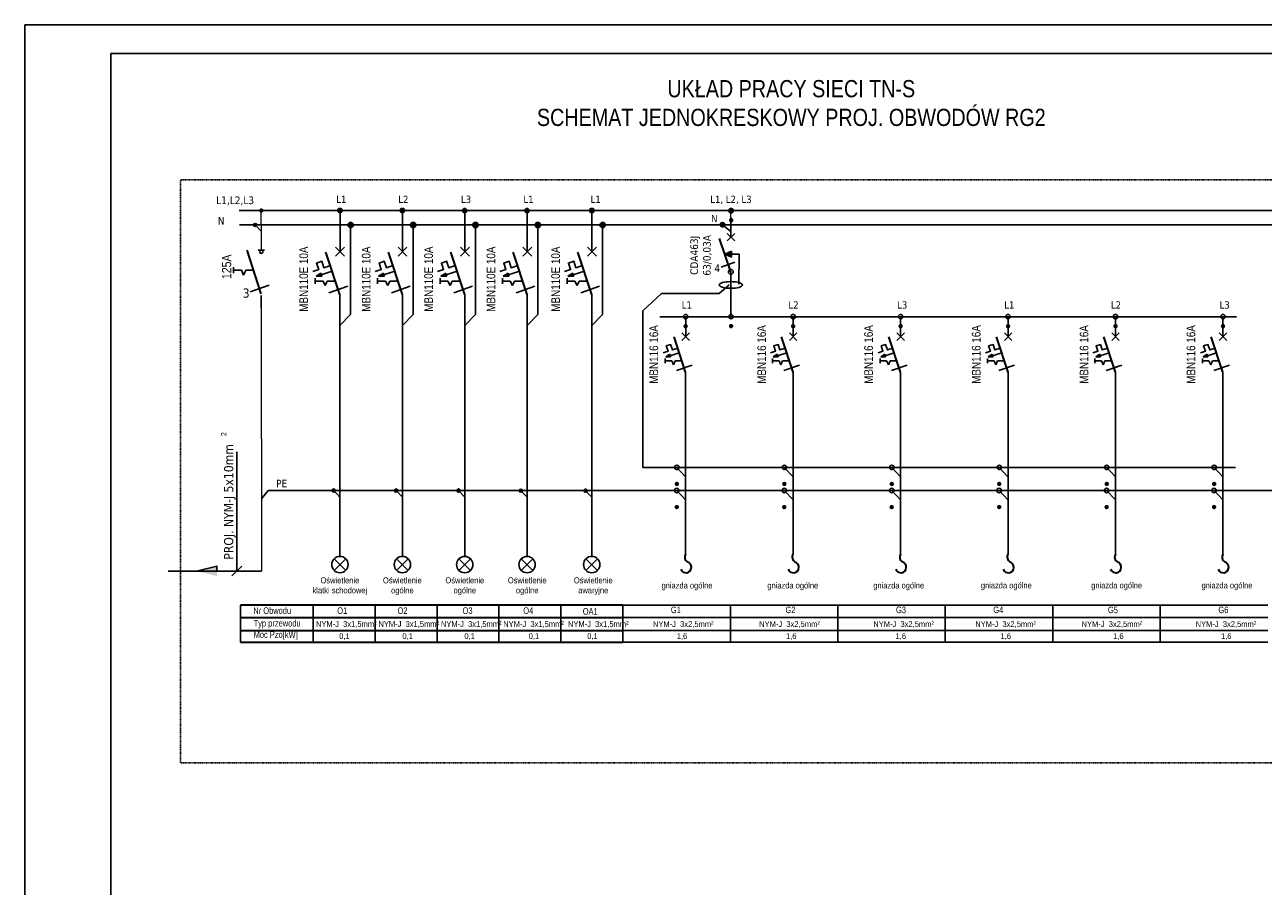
# Model space of a CAD drawing. Header units: millimetres. Extents: x 304 to 148940, y -18 to 215742.
# Tile 23 of 33: x 57120 to 78685, y 163087 to 178094. Entities that reach past the tile are written whole.
import ezdxf

# ---------------------------------------------------------------- set-up
doc = ezdxf.new("R2010")
doc.units = ezdxf.units.MM
doc.linetypes.add('1', pattern=[8, 4, -4])
doc.layers.add('CP_LINENORM', color=251, linetype='Continuous', lineweight=25)
doc.layers.add('\xa0♦EL - Gniazda', color=255, linetype='Continuous', lineweight=35)
doc.layers.add('LINIE-ELEKTR.', color=1, linetype='Continuous')
doc.styles.add('Proxy_27B6', font='ARIALN.TTF', dxfattribs={"height": 3})
doc.styles.add('Proxy_27BA', font='ARIALN.TTF', dxfattribs={"height": 3})
doc.styles.add('Proxy_27BC', font='ARIALN.TTF', dxfattribs={"height": 3})
doc.styles.get("Standard").update_dxf_attribs({"font": 'ARIALN.TTF'})
doc.styles.add('Style-Tahoma', font='ARIALN.TTF')
doc.styles.add('tahoma', font='ARIALN.TTF')

# ---------------------------------------------------------------- blocks, each defined once
blk = doc.blocks.new('OŚWIETLENIE')
for points in [[(9.5, -22.9), (-9.5, -3.9)], [(-9.5, -22.9), (9.5, -3.9)]]:
    blk.add_lwpolyline(points)
blk.add_circle((0, -13.4), 13.4)
blk = doc.blocks.new('WYŁĄCZNIK INSTALACYJNY 1F')
blk.add_hatch(color=256).paths.add_polyline_path([(-26.5, -62.8), (-33.1, -67.3), (-25.1, -67.3), (-25.8, -65)])
for points in [[(0, -33.3), (0, 0)], [(6.2, -39.6), (-6.2, -27.1)], [(6.2, -27.1), (-6.2, -39.6)], [(-37.8, -60.6), (-29.5, -57.8), (-32.5, -48.9), (-25.2, -46.5), (-22.2, -55.4), (-13.2, -52.4)], [(-10.7, -60.3), (-33.2, -67.4)], [(-26.5, -62.8), (-33.1, -67.3)], [(-25.1, -67.3), (-33.1, -67.3)], [(-25.8, -65), (-26.5, -62.8)], [(-25.1, -67.3), (-25.8, -65)], [(-34.4, -69.8), (-34.4, -77.9)], [(-34.4, -73.9), (-23.4, -73.9)], [(-23.4, -73.9), (-20.5, -80.3)], [(-17.7, -73.9), (-20.5, -80.3)], [(-17.7, -73.9), (-6.3, -73.9)], [(-15.4, -90.2), (10.7, -81)], [(-15.3, -90.2), (10.7, -81)], [(-0.1, -92.6), (-0.1, -112.7)]]:
    blk.add_lwpolyline(points)
at = {"lineweight": 30}
blk.add_lwpolyline([(-0.1, -92.6), (-19.5, -33.7)], dxfattribs=at)
blk = doc.blocks.new('W1')
at = {"layer": '\xa0♦EL - Gniazda', "color": 7, "linetype": 'Continuous'}
for centre, radius, start, end in [((-4, 167), 69.9, 20.7942, 253.5889), ((-62, 38), 72.5, 328.4055, 58.4679)]:
    blk.add_arc(centre, radius, start, end, dxfattribs=at)
blk = doc.blocks.new('WYŁĄCZNIK RÓŻNICOWOPRĄDOWY')
blk.add_hatch(color=256).paths.add_polyline_path([(-10.2, 94.4), (1, 99.4), (1, 89.6)])
for points in [[(0, 122.6), (0, 156)], [(6.4, 129.2), (-6.1, 116.7)], [(6.4, 116.7), (-6.1, 129.2)], [(-10.2, 94.4), (1, 99.4)], [(13.7, 44.3), (13.7, 94.4), (-10.2, 94.4)], [(1, 94.4), (-10.2, 94.4)], [(1, 89.6), (-10.2, 94.4)], [(2.8, 94.4), (-8.5, 94.4)], [(1, 89.6), (1, 99.4)], [(-16.5, 72.3), (6.5, 81)], [(0, 64.8), (0, 0)]]:
    blk.add_lwpolyline(points)
at = {"lineweight": 30}
blk.add_lwpolyline([(0, 64.8), (-19.4, 120.9)], dxfattribs=at)
blk.add_circle((0, 64.8), 4.08)
blk.add_ellipse((0, 42.7), major_axis=(-19.6, 0), ratio=0.287389)

msp = doc.modelspace()

# ---------------------------------------------------------------- hatches: boundary and pattern name
h = msp.add_hatch(color=256)
edge = h.paths.add_edge_path()
edge.add_arc((61239, 174858), 38.3, 0, 360)
h = msp.add_hatch(color=256)
edge = h.paths.add_edge_path()
edge.add_arc((62608, 174858), 38.3, 0, 360)
h = msp.add_hatch(color=256)
edge = h.paths.add_edge_path()
edge.add_arc((63696, 174858), 38.3, 0, 360)
h = msp.add_hatch(color=256)
edge = h.paths.add_edge_path()
edge.add_arc((64781, 174857), 38.3, 0, 360)
h = msp.add_hatch(color=256)
edge = h.paths.add_edge_path()
edge.add_arc((65867, 174857), 38.3, 0, 360)
h = msp.add_hatch(color=256)
edge = h.paths.add_edge_path()
edge.add_arc((66994, 174858), 38.3, 0, 360)
h = msp.add_hatch(color=256)
edge = h.paths.add_edge_path()
edge.add_arc((69417, 174856), 38.3, 359.8831, 719.8831)
at = {"extrusion": (0, 0.002649, 0.999996)}
h = msp.add_hatch(color=256, dxfattribs=at)
edge = h.paths.add_edge_path()
edge.add_arc((69421, 174690), 38.3, 0, 360)
h = msp.add_hatch(color=256, dxfattribs=at)
edge = h.paths.add_edge_path()
edge.add_arc((69421, 174690), 38.3, 0, 360)
h = msp.add_hatch(color=256, dxfattribs=at)
edge = h.paths.add_edge_path()
edge.add_arc((69420, 174690), 38.3, 0, 360)
h = msp.add_hatch(color=5)
edge = h.paths.add_edge_path()
edge.add_arc((61131, 174607), 27.4, 0, 360)
h = msp.add_hatch(color=5)
edge = h.paths.add_edge_path()
edge.add_arc((61131, 174607), 27.4, 0, 360)
h = msp.add_hatch(color=5)
edge = h.paths.add_edge_path()
edge.add_arc((62795, 174606), 46.2, 0, 360)
h = msp.add_hatch(color=5)
edge = h.paths.add_edge_path()
edge.add_arc((63883, 174606), 46.2, 0, 360)
h = msp.add_hatch(color=5)
edge = h.paths.add_edge_path()
edge.add_arc((64969, 174606), 46.2, 0, 360)
h = msp.add_hatch(color=5)
edge = h.paths.add_edge_path()
edge.add_arc((66054, 174606), 46.2, 0, 360)
h = msp.add_hatch(color=5)
edge = h.paths.add_edge_path()
edge.add_arc((67181, 174606), 46.2, 0, 360)
h = msp.add_hatch(color=5)
edge = h.paths.add_edge_path()
edge.add_arc((69269, 174611), 38.3, 359.8831, 719.8831)
h = msp.add_hatch(color=256, dxfattribs=at)
edge = h.paths.add_edge_path()
edge.add_arc((68627, 172844), 38.3, 0, 360)
h = msp.add_hatch(color=256, dxfattribs=at)
edge = h.paths.add_edge_path()
edge.add_arc((68627, 172844), 38.3, 0, 360)
h = msp.add_hatch(color=256, dxfattribs=at)
edge = h.paths.add_edge_path()
edge.add_arc((68628, 172844), 38.3, 0, 360)
h = msp.add_hatch(color=256, dxfattribs=at)
edge = h.paths.add_edge_path()
edge.add_arc((69419, 172845), 38.3, 0, 360)
h = msp.add_hatch(color=256, dxfattribs=at)
edge = h.paths.add_edge_path()
edge.add_arc((69419, 172845), 38.3, 0, 360)
h = msp.add_hatch(color=256, dxfattribs=at)
edge = h.paths.add_edge_path()
edge.add_arc((70499, 172844), 38.3, 0, 360)
h = msp.add_hatch(color=256, dxfattribs=at)
edge = h.paths.add_edge_path()
edge.add_arc((70499, 172844), 38.3, 0, 360)
h = msp.add_hatch(color=256, dxfattribs=at)
edge = h.paths.add_edge_path()
edge.add_arc((70499, 172844), 38.3, 0, 360)
h = msp.add_hatch(color=256, dxfattribs=at)
edge = h.paths.add_edge_path()
edge.add_arc((72370, 172844), 38.3, 0, 360)
h = msp.add_hatch(color=256, dxfattribs=at)
edge = h.paths.add_edge_path()
edge.add_arc((72370, 172844), 38.3, 0, 360)
h = msp.add_hatch(color=256, dxfattribs=at)
edge = h.paths.add_edge_path()
edge.add_arc((72371, 172844), 38.3, 0, 360)
h = msp.add_hatch(color=256, dxfattribs=at)
edge = h.paths.add_edge_path()
edge.add_arc((74241, 172844), 38.3, 0, 360)
h = msp.add_hatch(color=256, dxfattribs=at)
edge = h.paths.add_edge_path()
edge.add_arc((74242, 172844), 38.3, 0, 360)
h = msp.add_hatch(color=256, dxfattribs=at)
edge = h.paths.add_edge_path()
edge.add_arc((74241, 172844), 38.3, 0, 360)
h = msp.add_hatch(color=256, dxfattribs=at)
edge = h.paths.add_edge_path()
edge.add_arc((76112, 172844), 38.3, 0, 360)
h = msp.add_hatch(color=256, dxfattribs=at)
edge = h.paths.add_edge_path()
edge.add_arc((76112, 172844), 38.3, 0, 360)
h = msp.add_hatch(color=256, dxfattribs=at)
edge = h.paths.add_edge_path()
edge.add_arc((76113, 172844), 38.3, 0, 360)
h = msp.add_hatch(color=256, dxfattribs=at)
edge = h.paths.add_edge_path()
edge.add_arc((77984, 172844), 38.3, 0, 360)
h = msp.add_hatch(color=256, dxfattribs=at)
edge = h.paths.add_edge_path()
edge.add_arc((77984, 172844), 38.3, 0, 360)
h = msp.add_hatch(color=256, dxfattribs=at)
edge = h.paths.add_edge_path()
edge.add_arc((77984, 172844), 38.3, 0, 360)
h = msp.add_hatch(color=5, dxfattribs=at)
edge = h.paths.add_edge_path()
edge.add_arc((68474, 170096), 38.3, 0, 360)
h = msp.add_hatch(color=5, dxfattribs=at)
edge = h.paths.add_edge_path()
edge.add_arc((68474, 170096), 38.3, 0, 360)
h = msp.add_hatch(color=5, dxfattribs=at)
edge = h.paths.add_edge_path()
edge.add_arc((70346, 170096), 38.3, 0, 360)
h = msp.add_hatch(color=5, dxfattribs=at)
edge = h.paths.add_edge_path()
edge.add_arc((70346, 170096), 38.3, 0, 360)
h = msp.add_hatch(color=5, dxfattribs=at)
edge = h.paths.add_edge_path()
edge.add_arc((72217, 170096), 38.3, 0, 360)
h = msp.add_hatch(color=5, dxfattribs=at)
edge = h.paths.add_edge_path()
edge.add_arc((72217, 170096), 38.3, 0, 360)
h = msp.add_hatch(color=5, dxfattribs=at)
edge = h.paths.add_edge_path()
edge.add_arc((74088, 170096), 38.3, 0, 360)
h = msp.add_hatch(color=5, dxfattribs=at)
edge = h.paths.add_edge_path()
edge.add_arc((74088, 170096), 38.3, 0, 360)
h = msp.add_hatch(color=5, dxfattribs=at)
edge = h.paths.add_edge_path()
edge.add_arc((75960, 170096), 38.3, 0, 360)
h = msp.add_hatch(color=5, dxfattribs=at)
edge = h.paths.add_edge_path()
edge.add_arc((75960, 170096), 38.3, 0, 360)
h = msp.add_hatch(color=5, dxfattribs=at)
edge = h.paths.add_edge_path()
edge.add_arc((77831, 170096), 38.3, 0, 360)
h = msp.add_hatch(color=5, dxfattribs=at)
edge = h.paths.add_edge_path()
edge.add_arc((77831, 170096), 38.3, 0, 360)
h = msp.add_hatch(color=3)
edge = h.paths.add_edge_path()
edge.add_arc((62499, 169980), 27.4, 0, 360)
h = msp.add_hatch(color=3)
edge = h.paths.add_edge_path()
edge.add_arc((62499, 169980), 27.4, 0, 360)
h = msp.add_hatch(color=3)
edge = h.paths.add_edge_path()
edge.add_arc((63586, 169980), 27.4, 0, 360)
h = msp.add_hatch(color=3)
edge = h.paths.add_edge_path()
edge.add_arc((63586, 169980), 27.4, 0, 360)
h = msp.add_hatch(color=3)
edge = h.paths.add_edge_path()
edge.add_arc((64672, 169980), 27.4, 0, 360)
h = msp.add_hatch(color=3)
edge = h.paths.add_edge_path()
edge.add_arc((64672, 169980), 27.4, 0, 360)
h = msp.add_hatch(color=3)
edge = h.paths.add_edge_path()
edge.add_arc((65758, 169978), 27.4, 0, 360)
h = msp.add_hatch(color=3)
edge = h.paths.add_edge_path()
edge.add_arc((65758, 169978), 27.4, 0, 360)
h = msp.add_hatch(color=3)
edge = h.paths.add_edge_path()
edge.add_arc((66885, 169978), 27.4, 0, 360)
h = msp.add_hatch(color=3)
edge = h.paths.add_edge_path()
edge.add_arc((66885, 169978), 27.4, 0, 360)
h = msp.add_hatch(color=3, dxfattribs=at)
edge = h.paths.add_edge_path()
edge.add_arc((68473, 169693), 38.3, 0, 360)
h = msp.add_hatch(color=3, dxfattribs=at)
edge = h.paths.add_edge_path()
edge.add_arc((68473, 169693), 38.3, 0, 360)
h = msp.add_hatch(color=3, dxfattribs=at)
edge = h.paths.add_edge_path()
edge.add_arc((70344, 169693), 38.3, 0, 360)
h = msp.add_hatch(color=3, dxfattribs=at)
edge = h.paths.add_edge_path()
edge.add_arc((70344, 169693), 38.3, 0, 360)
h = msp.add_hatch(color=3, dxfattribs=at)
edge = h.paths.add_edge_path()
edge.add_arc((72215, 169693), 38.3, 0, 360)
h = msp.add_hatch(color=3, dxfattribs=at)
edge = h.paths.add_edge_path()
edge.add_arc((72215, 169693), 38.3, 0, 360)
h = msp.add_hatch(color=3, dxfattribs=at)
edge = h.paths.add_edge_path()
edge.add_arc((74087, 169693), 38.3, 0, 360)
h = msp.add_hatch(color=3, dxfattribs=at)
edge = h.paths.add_edge_path()
edge.add_arc((74087, 169693), 38.3, 0, 360)
h = msp.add_hatch(color=3, dxfattribs=at)
edge = h.paths.add_edge_path()
edge.add_arc((75958, 169693), 38.3, 0, 360)
h = msp.add_hatch(color=3, dxfattribs=at)
edge = h.paths.add_edge_path()
edge.add_arc((75958, 169693), 38.3, 0, 360)
h = msp.add_hatch(color=3, dxfattribs=at)
edge = h.paths.add_edge_path()
edge.add_arc((77829, 169693), 38.3, 0, 360)
h = msp.add_hatch(color=3, dxfattribs=at)
edge = h.paths.add_edge_path()
edge.add_arc((77829, 169693), 38.3, 0, 360)
msp.add_hatch(color=256).paths.add_polyline_path([(60109, 168578), (60467, 168665), (60467, 168578), (60467, 168491)])

# ---------------------------------------------------------------- linework, layer by layer
for p, q in [((60856, 174858, 108468), (97330, 174858, 108468)), ((62609, 174559, 108468), (62609, 174858, 108468)), ((63697, 174559, 108468), (63697, 174858, 108468)), ((64783, 174559, 108468), (64783, 174858, 108468)), ((65869, 174559, 108468), (65869, 174858, 108468)), ((66995, 174559, 108468), (66995, 174858, 108468)), ((69407, 167336, 108419), (69407, 167985, 108419)), ((71278, 167336, 108419), (71278, 167985, 108419)), ((73149, 167336, 108419), (73149, 167985, 108419)), ((75020, 167336, 108419), (75020, 167985, 108419)), ((76892, 167336, 108419), (76892, 167985, 108419))]:
    msp.add_line(p, q)
at = {"color": 5}
for p, q in [((60860, 174607, 108472), (97330, 174607, 108472)), ((62794, 173049, 108691), (62794, 174608, 108257)), ((63882, 173049, 108697), (63882, 174608, 108263)), ((64968, 173049, 108697), (64968, 174608, 108263)), ((66054, 173049, 108697), (66053, 174608, 108263)), ((67180, 173049, 108697), (67180, 174608, 108263)), ((69269, 174611, 62150), (69416, 174490, 62149)), ((62608, 172857, 108458), (62794, 173049, 108691)), ((63696, 172857, 108465), (63882, 173049, 108697)), ((64781, 172856, 108465), (64968, 173049, 108697)), ((65867, 172856, 108465), (66054, 173049, 108697)), ((66994, 172857, 108465), (67180, 173049, 108697))]:
    msp.add_line(p, q, dxfattribs=at)
at = {"color": 5, "extrusion": (0, 0.002649, 0.999996)}
for p, q in [((67881, 170383, 62162), (67881, 173109, 62155)), ((78202, 170383, 108341), (67881, 170383, 108341))]:
    msp.add_line(p, q, dxfattribs=at)
at = {"extrusion": (0, 0.002649, 0.999996)}
msp.add_line((68180, 173009, 62156), (78222, 173009, 62156), dxfattribs=at)
at = {"color": 1, "extrusion": (0, 0.002649, 0.999996)}
for p, q in [((68627, 171834, 62156), (68627, 168872, 62165)), ((70498, 171834, 62156), (70498, 168872, 62165)), ((72369, 171834, 62156), (72369, 168872, 62165)), ((74241, 171834, 62156), (74241, 168872, 62165)), ((76112, 171834, 62156), (76112, 168872, 62165)), ((77983, 171834, 62156), (77983, 168872, 62165))]:
    msp.add_line(p, q, dxfattribs=at)
at = {"color": 3}
msp.add_line((61356, 169980, 108341), (97080, 169980, 108341), dxfattribs=at)
at = {"color": 1}
msp.add_line((61240, 168576, 108468), (59618, 168576, 108466), dxfattribs=at)
at = {"lineweight": 30}
for p, q in [((62140, 167985, 108419), (60878, 167985, 108419)), ((63219, 167985, 108419), (62140, 167985, 108419)), ((64298, 167985, 108419), (63219, 167985, 108419)), ((65377, 167985, 108419), (64298, 167985, 108419)), ((66456, 167985, 108419), (65377, 167985, 108419)), ((67535, 167985, 108419), (66456, 167985, 108419)), ((60877, 167767, 108428), (62140, 167767, 108439)), ((62140, 167767, 108428), (63219, 167767, 108436)), ((63219, 167767, 108428), (64298, 167767, 108436)), ((64298, 167767, 108428), (65377, 167767, 108436)), ((65377, 167767, 108428), (66456, 167767, 108436)), ((66456, 167767, 108428), (67535, 167767, 108436)), ((60877, 167545, 108428), (62140, 167545, 108439)), ((62140, 167545, 108428), (63219, 167545, 108437)), ((63219, 167545, 108428), (64298, 167545, 108437)), ((64298, 167545, 108428), (65377, 167545, 108437)), ((65377, 167545, 108428), (66456, 167545, 108437)), ((66456, 167545, 108428), (67535, 167545, 108437)), ((60878, 167336, 108419), (62140, 167336, 108441)), ((62140, 167336, 108419), (63219, 167336, 108419)), ((63219, 167336, 108419), (64298, 167336, 108419)), ((64298, 167336, 108419), (65377, 167336, 108419)), ((65377, 167336, 108419), (66456, 167336, 108419)), ((66456, 167336, 108419), (67535, 167336, 108419))]:
    msp.add_line(p, q, dxfattribs=at)
at = {"linetype": '1', "elevation": 64042}
msp.add_lwpolyline([(59830, 175394), (97730, 175394), (97730, 165234), (59830, 165234)], close=True, dxfattribs=at)
at = {"color": 1, "lineweight": 15, "elevation": 108466}
for points in [[(61239, 174617), (61239, 174861)], [(61239, 174617), (61239, 174169)], [(61239, 173183), (61240, 168576)]]:
    msp.add_lwpolyline(points, dxfattribs=at)
at = {"color": 1, "linetype": 'Continuous', "lineweight": 13, "elevation": 62149, "flags": 128}
msp.add_lwpolyline([(69416, 174613), (69417, 174857)], dxfattribs=at)
at = {"color": 5, "lineweight": 15, "elevation": 108472}
msp.add_lwpolyline([(61240, 174607), (61131, 174607), (61240, 174492)], dxfattribs=at)
at = {"lineweight": 30, "elevation": 108466}
msp.add_lwpolyline([(61238, 173409), (60990, 174165)], dxfattribs=at)
for points, elevation in [([(61239, 174169), (61184, 174169)], 108466), ([(61294, 174169), (61239, 174169)], 108466), ([(60753, 173871), (60753, 173766)], 108466), ([(60753, 173818), (60894, 173818)], 108466), ([(60894, 173818), (60931, 173735)], 108466), ([(60967, 173818), (60931, 173735)], 108466), ([(60967, 173818), (61114, 173818)], 108466), ([(61042, 173439), (61377, 173557)], 108466), ([(61042, 173439), (61377, 173557)], 108466), ([(61238, 173161), (61238, 173379)], 108466), ([(60813, 170653), (60813, 168578)], 108470), ([(60109, 168578), (60467, 168665), (60467, 168578)], 108470), ([(60728, 168492), (60899, 168664)], 108470), ([(60878, 167985), (60878, 167336)], 108419), ([(62140, 167985), (62140, 167336)], 108419), ([(63219, 167985), (63219, 167336)], 108419), ([(64298, 167985), (64298, 167336)], 108419), ([(65377, 167985), (65377, 167336)], 108419), ([(66456, 167985), (66456, 167336)], 108419), ([(66456, 167985), (66456, 167336)], 108419), ([(67535, 167985), (67535, 167336)], 108419), ([(67535, 167985), (67535, 167336)], 108419)]:
    msp.add_lwpolyline(points, dxfattribs=dict(elevation=elevation))
at = {"color": 5}
for points, elevation in [([(67881, 173109), (68207, 173413)], 62143), ([(68207, 173413), (69214, 173410), (69385, 173562)], 62149)]:
    msp.add_lwpolyline(points, dxfattribs=dict(at, elevation=elevation))
at = {"color": 1, "elevation": 62157}
msp.add_lwpolyline([(69417, 173014), (69417, 173139)], dxfattribs=at)
at = {"color": 5, "extrusion": (0, 0.002649, 0.999996)}
for points, elevation in [([(68626, 170096), (68473, 170096), (68626, 169934)], 108785), ([(68626, 170096), (68473, 170096), (68626, 169934)], 108781), ([(70498, 170096), (70345, 170096), (70498, 169934)], 108785), ([(70498, 170096), (70345, 170096), (70498, 169934)], 108781), ([(72369, 170096), (72216, 170096), (72369, 169934)], 108785), ([(72369, 170096), (72216, 170096), (72369, 169934)], 108781), ([(74240, 170096), (74087, 170096), (74240, 169934)], 108785), ([(74240, 170096), (74087, 170096), (74240, 169934)], 108781), ([(76112, 170096), (75959, 170096), (76112, 169934)], 108785), ([(76112, 170096), (75959, 170096), (76112, 169934)], 108781), ([(77983, 170096), (77830, 170096), (77983, 169934)], 108785), ([(77983, 170096), (77830, 170096), (77983, 169934)], 108781)]:
    msp.add_lwpolyline(points, dxfattribs=dict(at, elevation=elevation))
at = {"color": 3, "elevation": 108341}
msp.add_lwpolyline([(61356, 169980), (61240, 169837)], dxfattribs=at)
at = {"color": 3, "lineweight": 15}
for points, elevation in [([(62608, 169980), (62499, 169980), (62608, 169865)], 108430), ([(63696, 169980), (63586, 169980), (63696, 169865)], 108413), ([(64781, 169980), (64672, 169980), (64781, 169865)], 108413), ([(65867, 169978), (65758, 169978), (65867, 169863)], 108413), ([(66994, 169978), (66885, 169978), (66994, 169863)], 108413)]:
    msp.add_lwpolyline(points, dxfattribs=dict(at, elevation=elevation))
at = {"color": 3, "extrusion": (0, 0.002649, 0.999996)}
for points, elevation in [([(68626, 169693), (68473, 169693), (68626, 169531)], 108862), ([(68626, 169693), (68473, 169693), (68626, 169531)], 108857), ([(70497, 169693), (70344, 169693), (70497, 169531)], 108862), ([(70497, 169693), (70344, 169693), (70497, 169531)], 108857), ([(72368, 169693), (72215, 169693), (72368, 169531)], 108862), ([(72368, 169693), (72215, 169693), (72368, 169531)], 108857), ([(74240, 169693), (74087, 169693), (74240, 169531)], 108862), ([(74240, 169693), (74087, 169693), (74240, 169531)], 108857), ([(76111, 169693), (75958, 169693), (76111, 169531)], 108862), ([(76111, 169693), (75958, 169693), (76111, 169531)], 108857), ([(77982, 169693), (77829, 169693), (77982, 169531)], 108862), ([(77982, 169693), (77829, 169693), (77982, 169531)], 108857)]:
    msp.add_lwpolyline(points, dxfattribs=dict(at, elevation=elevation))
at = {"extrusion": (0, 0.002649, 0.999996)}
for points, elevation in [([(67535, 167697), (69407, 167697)], 108864), ([(69407, 167697), (71278, 167697)], 108864), ([(71278, 167697), (73149, 167697)], 108864), ([(73149, 167697), (75020, 167697)], 108864), ([(75020, 167697), (76892, 167697)], 108864), ([(76892, 167697), (78763, 167697)], 108864), ([(67535, 167479), (69407, 167479)], 108862), ([(67535, 167479), (69407, 167479)], 108862), ([(69407, 167479), (71278, 167479)], 108862), ([(69407, 167479), (71278, 167479)], 108862), ([(71278, 167479), (73149, 167479)], 108862), ([(71278, 167479), (73149, 167479)], 108862), ([(73149, 167479), (75020, 167479)], 108862), ([(73149, 167479), (75020, 167479)], 108862), ([(75020, 167479), (76892, 167479)], 108862), ([(75020, 167479), (76892, 167479)], 108862), ([(76892, 167479), (78763, 167479)], 108862), ([(76892, 167479), (78763, 167479)], 108862), ([(67535, 167257), (69407, 167257)], 108862), ([(69407, 167257), (71278, 167257)], 108862), ([(71278, 167257), (73149, 167257)], 108862), ([(73149, 167257), (75020, 167257)], 108862), ([(75020, 167257), (76892, 167257)], 108862), ([(76892, 167257), (78763, 167257)], 108862), ([(67535, 167049), (69407, 167049)], 108862), ([(69407, 167049), (71278, 167049)], 108862), ([(71278, 167049), (73149, 167049)], 108862), ([(73149, 167049), (75020, 167049)], 108862), ([(75020, 167049), (76892, 167049)], 108862), ([(76892, 167049), (78763, 167049)], 108862)]:
    msp.add_lwpolyline(points, dxfattribs=dict(at, elevation=elevation))
for centre, radius in [((62608, 174858, 108468), 38.3), ((62608, 174858, 108468), 38.3), ((63696, 174858, 108464), 38.3), ((63696, 174858, 108464), 38.3), ((64781, 174857, 108464), 38.3), ((64781, 174857, 108464), 38.3), ((65867, 174857, 108464), 38.3), ((65867, 174857, 108464), 38.3), ((66994, 174858, 108464), 38.3), ((66994, 174858, 108464), 38.3), ((69417, 174856, 62149), 38.3), ((69417, 174856, 62149), 38.3), ((61239, 174141, 108466), 28.5)]:
    msp.add_circle(centre, radius)
for centre in [(69420, 174690, 62624), (69421, 174690, 62624), (69421, 174690, 62624), (68627, 172844, 62607), (68627, 172844, 62611), (68628, 172844, 62611), (69419, 172845, 62619), (69419, 172845, 62619), (70499, 172844, 62607), (70499, 172844, 62611), (70499, 172844, 62611), (72370, 172844, 62607), (72370, 172844, 62611), (72371, 172844, 62611), (74241, 172844, 62607), (74242, 172844, 62611), (74241, 172844, 62611), (76112, 172844, 62607), (76112, 172844, 62611), (76113, 172844, 62611), (77984, 172844, 62607), (77984, 172844, 62611), (77984, 172844, 62611)]:
    msp.add_circle(centre, 38.3, dxfattribs=at)
at = {"color": 5}
for centre, radius in [((61131, 174607, 108472), 27.4), ((61131, 174607, 108469), 27.4), ((62795, 174606, 108472), 46.2), ((63883, 174606, 108468), 46.2), ((64969, 174606, 108468), 46.2), ((66054, 174606, 108468), 46.2), ((67181, 174606, 108468), 46.2), ((69269, 174611, 62150), 38.3), ((69269, 174611, 62154), 38.3)]:
    msp.add_circle(centre, radius, dxfattribs=at)
at = {"color": 5, "extrusion": (0, 0.002649, 0.999996)}
for centre in [(68474, 170096, 108795), (68474, 170096, 108790), (70346, 170096, 108795), (70346, 170096, 108790), (72217, 170096, 108795), (72217, 170096, 108790), (74088, 170096, 108795), (74088, 170096, 108790), (75960, 170096, 108795), (75960, 170096, 108790), (77831, 170096, 108795), (77831, 170096, 108790)]:
    msp.add_circle(centre, 38.3, dxfattribs=at)
at = {"color": 3}
for centre in [(62499, 169980, 108427), (62499, 169980, 108430), (63586, 169980, 108410), (63586, 169980, 108413), (64672, 169980, 108410), (64672, 169980, 108413), (65758, 169978, 108410), (65758, 169978, 108413), (66885, 169978, 108410), (66885, 169978, 108413)]:
    msp.add_circle(centre, 27.4, dxfattribs=at)
at = {"color": 3, "extrusion": (0, 0.002649, 0.999996)}
for centre in [(68473, 169693, 108862), (68473, 169693, 108857), (70344, 169693, 108862), (70344, 169693, 108857), (72215, 169693, 108862), (72215, 169693, 108857), (74087, 169693, 108862), (74087, 169693, 108857), (75958, 169693, 108862), (75958, 169693, 108857), (77829, 169693, 108862), (77829, 169693, 108857)]:
    msp.add_circle(centre, 38.3, dxfattribs=at)
at = {"layer": 'CP_LINENORM', "linetype": 'Continuous'}
for q in [(57120, 148394, 108468), (99120, 178094, 108468)]:
    msp.add_line((57120, 178094, 108468), q, dxfattribs=at)
at = {"layer": 'CP_LINENORM'}
for p, q in [((58620, 177594, 108468), (58620, 148894, 108468)), ((98620, 177594, 108468), (58620, 177594, 108468))]:
    msp.add_line(p, q, dxfattribs=at)
at = {"layer": 'LINIE-ELEKTR.'}
for p, q in [((62608, 173142, 108468), (62608, 168834, 108416)), ((63696, 173142, 108468), (63696, 168834, 108416)), ((64781, 173142, 108468), (64782, 168833, 108416)), ((65867, 173142, 108468), (65867, 168833, 108416)), ((66994, 173142, 108468), (66994, 168834, 108416))]:
    msp.add_line(p, q, dxfattribs=at)

# ---------------------------------------------------------------- block references
at = {"xscale": 10.36626876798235, "yscale": 10.36626876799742, "zscale": 10.36626876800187, "rotation": 359.8830837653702}
msp.add_blockref('WYŁĄCZNIK RÓŻNICOWOPRĄDOWY', (69413, 173119, 62149), dxfattribs=at)
at = {"xscale": 12.57396522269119, "yscale": 12.57396522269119, "zscale": 12.57396522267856}
for p in [(62609, 174559, 108468), (63697, 174559, 108468), (64783, 174559, 108468), (65869, 174559, 108468), (66995, 174559, 108468)]:
    msp.add_blockref('WYŁĄCZNIK INSTALACYJNY 1F', p, dxfattribs=at)
at = {"color": 1, "extrusion": (0, 0.002649, 0.999996), "xscale": 10.41790575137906, "yscale": 10.41790575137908, "zscale": 10.41790575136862}
for p in [(68628, 172843, 62611), (70499, 172843, 62611), (72371, 172843, 62611), (74242, 172843, 62611), (76113, 172843, 62611), (77984, 172843, 62611)]:
    msp.add_blockref('WYŁĄCZNIK INSTALACYJNY 1F', p, dxfattribs=at)
at = {"lineweight": 15, "xscale": 10.65452955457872, "yscale": 10.65452955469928, "zscale": 10.65452955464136}
for p in [(62607, 168834, 108398), (63695, 168834, 108398), (64781, 168833, 108398), (65867, 168833, 108398), (66993, 168834, 108398)]:
    msp.add_blockref('OŚWIETLENIE', p, dxfattribs=at)
at = {"layer": '\xa0♦EL - Gniazda', "color": 7, "xscale": 1.368138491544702, "yscale": 1.368138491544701, "zscale": 1.368138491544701, "rotation": 180}
for p in [(68627, 168872, 62165), (70498, 168872, 62165), (72369, 168872, 62165), (74241, 168872, 62165), (76112, 168872, 62165), (77983, 168872, 62165)]:
    msp.add_blockref('W1', p, dxfattribs=at)

# ---------------------------------------------------------------- texts
for s, style, p in [('Nr Obwodu', 'Proxy_27BC', (61099, 167832, 108415)), ('O1', 'Proxy_27B6', (62562, 167832, 108415)), ('O2', 'Proxy_27B6', (63611, 167832, 108415)), ('O3', 'Proxy_27B6', (64743, 167832, 108415)), ('O4', 'Proxy_27B6', (65800, 167832, 108416)), ('OA1', 'Proxy_27B6', (66836, 167819, 108432)), ('G1', 'Proxy_27B6', (68370, 167845, 62149)), ('G2', 'Proxy_27B6', (70367, 167845, 62149)), ('G3', 'Proxy_27B6', (72290, 167845, 62149)), ('G4', 'Proxy_27B6', (73984, 167845, 62149)), ('G5', 'Proxy_27B6', (75980, 167845, 62149)), ('G6', 'Proxy_27B6', (77904, 167845, 62149)), ('Typ przewodu', 'Proxy_27BA', (61105, 167612, 108416)), ('Moc Pzo[kW]', 'Proxy_27BA', (61105, 167414, 108416))]:
    msp.add_text(s, height=113.8, dxfattribs=dict(style=style)).set_placement(p)
at = {"attachment_point": 2, "style": 'Style-Tahoma'}
for s, insert, char_height, width in [('UKŁAD PRACY SIECI TN-S\\PSCHEMAT JEDNOKRESKOWY PROJ.\\C7; OBWODÓW RG2', (70467, 177131, 62179), 300, 22659.44), ('Oświetlenie\\Pklatki schodowej', (62607, 168468, 108398), 104.39, 1506.93), ('Oświetlenie\\Pogólne', (63695, 168468, 108398), 104.39, 1506.93), ('Oświetlenie\\Pogólne', (64782, 168468, 108395), 104.39, 1506.93), ('Oświetlenie\\Pogólne', (65869, 168468, 108395), 104.39, 1506.93), ('Oświetlenie\\Pawaryjne', (67019, 168468, 108395), 104.39, 1506.93), ('gniazda ogólne', (68651, 168379, 62149), 104.39, 1506.93), ('gniazda ogólne', (70493, 168379, 62149), 104.39, 1506.93), ('gniazda ogólne', (72337, 168379, 62149), 104.39, 1506.93), ('gniazda ogólne', (74211, 168380, 62151), 104.39, 1506.93), ('gniazda ogólne ', (76132, 168380, 62149), 104.39, 1506.93), ('gniazda ogólne', (78053, 168380, 62149), 104.39, 1506.93)]:
    msp.add_mtext(s, dxfattribs=dict(at, insert=insert, char_height=char_height, width=width))
at = {"attachment_point": 1}
for s, insert, char_height, width in [('{\\fTahoma|b0|i0|c0|p34;L1,L2,L3}', (60453, 175103, 108464), 132.56, 674), ('\\fTahoma|b0|i0|c0|p34;L\\fTahoma|b0|i0|c238|p34;1', (62544, 175116, 62179), 126, 813.48), ('\\fTahoma|b0|i0|c0|p34;L\\fTahoma|b0|i0|c238|p34;2', (63622, 175116, 62179), 126, 813.48), ('\\fTahoma|b0|i0|c0|p34;L\\fTahoma|b0|i0|c238|p34;3', (64715, 175116, 62179), 126, 813.48), ('\\fTahoma|b0|i0|c0|p34;L\\fTahoma|b0|i0|c238|p34;1', (65803, 175116, 62179), 126, 813.48), ('\\fTahoma|b0|i0|c0|p34;L\\fTahoma|b0|i0|c238|p34;1', (66971, 175116, 62179), 126, 813.48), ('{\\fTahoma|b0|i0|c0|p34;L\\fTahoma|b0|i0|c238|p34;1, L2, L3}', (69055, 175116, 62179), 126, 813.48), ('{\\fTahoma|b0|i0|c0|p34;N}', (60481, 174747, 108466), 132.56, 541.46), ('{\\fTahoma|b0|i0|c0|p34;N}', (69072, 174782, 62157), 126, 653.51), ('\\fTahoma|b0|i0|c238|p34;3', (60915, 173500, 108464), 160, 653.51), ('\\fTahoma|b0|i0|c0|p34;L\\fTahoma|b0|i0|c238|p34;1', (68560, 173276, 62179), 126, 813.48), ('\\fTahoma|b0|i0|c238|p34;L2', (70417, 173276, 62179), 126, 813.48), ('\\fTahoma|b0|i0|c238|p34;L3', (72310, 173276, 62179), 126, 813.48), ('\\fTahoma|b0|i0|c0|p34;L\\fTahoma|b0|i0|c238|p34;1', (74174, 173276, 62179), 126, 813.48), ('\\fTahoma|b0|i0|c238|p34;L2', (76031, 173276, 62179), 126, 813.48), ('\\fTahoma|b0|i0|c238|p34;L3', (77924, 173276, 62179), 126, 813.48), ('\\fTahoma|b0|i0|c0|p34;PE', (61496, 170169, 108468), 132.56, 541.46), ('NYM-J  3x1,5mm²', (62190, 167705, 108419), 100, 1887.75), ('NYM-J  3x1,5mm²', (63278, 167705, 108419), 100, 1887.75), ('NYM-J  3x1,5mm²', (64366, 167705, 108419), 100, 1887.75), ('NYM-J  3x1,5mm²', (65451, 167705, 108419), 100, 1887.75), ('NYM-J  3x1,5mm²', (66578, 167705, 108419), 100, 1887.75), ('NYM-J  3x2,5mm²', (68058, 167704, 62149), 100, 1887.75), ('NYM-J  3x2,5mm²', (69908, 167704, 62149), 100, 1887.75), ('NYM-J  3x2,5mm²', (71895, 167704, 62149), 100, 1887.75), ('NYM-J  3x2,5mm²', (73671, 167704, 62149), 100, 1887.75), ('NYM-J  3x2,5mm²', (75522, 167704, 62149), 100, 1887.75), ('NYM-J  3x2,5mm²', (77508, 167704, 62149), 100, 1887.75), ('0,1', (62596, 167494, 108419), 100, 1887.75), ('0,1', (63695, 167494, 108419), 100, 1887.75), ('0,1', (64774, 167494, 108419), 100, 1887.75), ('0,1', (65894, 167494, 108419), 100, 1887.75), ('0,1', (66914, 167494, 108419), 100, 1887.75), ('1,6', (68473, 167494, 108419), 100, 1887.75), ('1,6', (70375, 167494, 108419), 100, 1887.75), ('1,6', (72282, 167494, 108419), 100, 1887.75), ('1,6', (74111, 167494, 108419), 100, 1887.75), ('1,6', (76071, 167494, 108419), 100, 1887.75), ('1,6', (77950, 167494, 108419), 100, 1887.75)]:
    msp.add_mtext(s, dxfattribs=dict(at, insert=insert, char_height=char_height, width=width))
for s, insert, char_height, width, attachment_point, rotation in [('MBN110E 10A', (61978, 173663, 62179), 150, 1495.28, 5, 90), ('MBN110E 10A', (63066, 173663, 62179), 150, 1495.28, 5, 90), ('MBN110E 10A', (64152, 173663, 62179), 150, 1495.28, 5, 90), ('MBN110E 10A', (65238, 173662, 62179), 150, 1495.28, 5, 90), ('MBN110E 10A', (66364, 173663, 62179), 150, 1495.28, 5, 90), ('\\fTahoma|b0|i0|c238|p34;CDA463J\\P\\fTahoma|b0|i0|c0|p34;63\\fTahoma|b0|i0|c238|p34;/\\fTahoma|b0|i0|c0|p34;0,03A', (68897, 174078, 62143), 132.56, 928.52, 5, 89.8831), ('{\\fTahoma|b0|i0|c238|p34;4}', (69128, 173919, 62148), 132.56, 541.46, 1, 359.8831), ('MBN116 16A', (68074, 172351, 62149), 150, 1495.28, 5, 90), ('MBN116 16A', (69952, 172351, 62149), 150, 1495.28, 5, 90), ('MBN116 16A', (71813, 172351, 62149), 150, 1495.28, 5, 90), ('MBN116 16A', (73688, 172351, 62149), 150, 1495.28, 5, 90), ('MBN116 16A', (75566, 172351, 62149), 150, 1495.28, 5, 90), ('MBN116 16A', (77427, 172351, 62149), 150, 1495.28, 5, 90), ('{\\fArial|b0|i0|c238|p34;2}', (60540, 170927, 108468), 90, 1825.79, 1, 90), ('\\fTahoma|b0|i0|c0|p34;PROJ. NYM-J \\fTahoma|b0|i0|c238|p34;5\\fTahoma|b0|i0|c0|p34;x10mm', (60590, 168775, 108474), 160, 2263.47, 1, 90)]:
    msp.add_mtext(s, dxfattribs=dict(insert=insert, char_height=char_height, width=width, attachment_point=attachment_point, rotation=rotation))
at = {"insert": (60554, 173852, 108459), "char_height": 160, "width": 1294.23, "attachment_point": 2, "rotation": 90, "style": 'tahoma'}
msp.add_mtext(' 125A ', dxfattribs=at)

doc.saveas('drawing.dxf')
